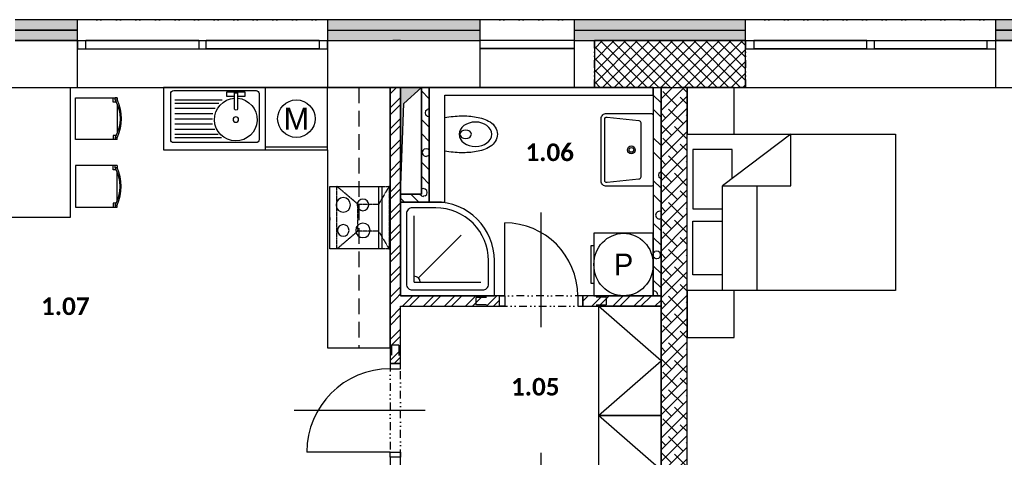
# Model space of a CAD drawing. Header units: millimetres. Extents: x -16871 to 82323, y -2942 to 27689.
# Tile 12 of 25: x 11930 to 21379, y 21830 to 26030. Entities that reach past the tile are written whole.
import ezdxf
from ezdxf.enums import TextEntityAlignment as Align

# ---------------------------------------------------------------- set-up
doc = ezdxf.new("R2010")
doc.units = ezdxf.units.MM
doc.linetypes.add('DASHED', pattern=[0.75, 0.5, -0.25])
doc.linetypes.add('DIVIDE2', pattern=[0.625, 0.25, -0.125, 0, -0.125, 0, -0.125])
for name, color, linetype in [('A-Appliance-G', 9, 'Continuous'), ('A-Cabinet-G', 9, 'Continuous'), ('A-Chase-G', 9, 'Continuous'), ('A-Door-G', 9, 'Continuous'), ('A-Furniture-G', 9, 'Continuous'), ('A-Room-T', 3, 'Continuous'), ('A-SanitaryFixture-G', 9, 'Continuous'), ('A-Wall-Abov', 9, 'DIVIDE2'), ('A-Wall-Blow', 9, 'Continuous'), ('A-Wall-Comp', 9, 'Continuous'), ('A-Wall-G', 9, 'Continuous'), ('A-Wall-Patt', 9, 'Continuous'), ('A-Window-G', 9, 'Continuous'), ('A-WindowAssy-G', 9, 'Continuous'), ('S-Beam-G', 9, 'Continuous')]:
    doc.layers.add(name, color=color, linetype=linetype)
doc.styles.add('Arial', font='arial.ttf')
doc.styles.add('RoomTag', font='calibrib.ttf')

# ---------------------------------------------------------------- blocks, each defined once
blk = doc.blocks.new('AreaLabel1')
at = {"style": 'RoomTag'}
blk.add_attdef('AreaOBJ:Label', text='', height=1.5, dxfattribs=at).set_placement((0, 0), align=Align.MIDDLE_CENTER)
blk = doc.blocks.new('osa1K')
at = {"linetype": 'ByBlock'}
blk.add_lwpolyline([(0, -250), (0, 850)], dxfattribs=at)
for points in [[(-350, 0), (-350, -0.0001)], [(350, 0), (350, -0.0001)]]:
    blk.add_lwpolyline(points)
blk = doc.blocks.new('dvojsklo')
at = {"linetype": 'ByBlock'}
for p, q in [((500, 25), (-500, 25)), ((-500, -25), (500, -25))]:
    blk.add_line(p, q, dxfattribs=at)
blk = doc.blocks.new('sklo')
for p, q in [((0, 25), (1145, 25)), ((0, -25), (1145, -25))]:
    blk.add_line(p, q)
blk = doc.blocks.new('SYMBOL_Shower_5_2D')
blk.add_line((0.191, 0.191), (0.646, 0.646))
for points in [[(0, 1), (0, 0), (1, 0), (1, 0.375, 0.414214), (0.375, 1)], [(0.062, 0.875), (0.062, 0.125, 0.414214), (0.125, 0.062), (0.875, 0.062, 0.414214), (0.938, 0.125), (0.938, 0.375, 0.414214), (0.375, 0.938), (0.125, 0.938, 0.414214)]]:
    blk.add_lwpolyline(points, format="xyb", close=True)
for points in [[(0.146, 0.146), (0.146, 0.854)], [(0.146, 0.146), (0.854, 0.146)]]:
    blk.add_lwpolyline(points)
blk.add_arc((0.146, 0.146), 0.0625, 0, 90)
blk = doc.blocks.new('M_DFURN_BED_3D DOUBLE WARDROBE_P')
at = {"linetype": 'ByBlock', "lineweight": -2}
blk.add_lwpolyline([(1, 0.5), (0, 0.5), (0, -0.5), (1, -0.5)], close=True, dxfattribs=at)
blk.add_lwpolyline([(1, 0.5), (0, 0), (1, -0.5)], dxfattribs=at)
at = {"layer": 'DEFPOINTS', "linetype": 'ByBlock', "lineweight": -2}
for p in [(0, 0.5), (0, -0.5)]:
    blk.add_point(p, dxfattribs=at)
blk = doc.blocks.new('Pracka3')
at = {"linetype": 'ByBlock', "lineweight": -2}
blk.add_lwpolyline([(1, -0.5), (1, 0.5), (0, 0.5), (0, -0.5)], close=True, dxfattribs=at)
blk.add_lwpolyline([(1, -0.3), (1.05, -0.3), (1.05, 0.3), (1, 0.3)], dxfattribs=at)
blk.add_circle((0.5, 0), 0.5)
at = {"linetype": 'ByBlock', "style": 'Arial', "flags": 4}
blk.add_attdef('ZNACKA', text='', height=0.35, rotation=180, dxfattribs=at).set_placement((0.5, 0), align=Align.MIDDLE_CENTER)
blk = doc.blocks.new('chasetop1')
blk.add_hatch(color=256).paths.add_polyline_path([(0, 1), (0, 0), (0.1499, 0.8501), (1, 1)])
for p in [(1, 1), (0, 0)]:
    blk.add_line(p, (0.1499, 0.8501))
at = {"linetype": 'ByBlock'}
blk.add_lwpolyline([(0, 0), (1, 0), (1, 1), (0, 1)], close=True, dxfattribs=at)
blk = doc.blocks.new('SYMBOL_Table_3_2D')
blk.add_lwpolyline([(-0.625, 0.4), (0.625, 0.4), (0.625, -0.4), (-0.625, -0.4), (-0.625, 0.4)])
blk = doc.blocks.new('SYMBOL_Chair_1_2D')
at = {"extrusion": (-1, 1.22461e-16, -3.67382e-16)}
for p, q in [((-0.4, 0.2), (-0.4, 0.18)), ((-0.4, -0.2), (-0.4, -0.18))]:
    blk.add_line(p, q, dxfattribs=at)
at = {"extrusion": (-2.44921e-16, 1, 0)}
blk.add_line((-0.4, 0.2), (-0.38, 0.2), dxfattribs=at)
for p, q in [((-0.4, 0.2), (-0.4, 0.18)), ((-0.4, 0.2), (-0.38, 0.2)), ((0, 0.2), (-0.4, 0.2)), ((-0.38, 0.18), (-0.38, 0.2)), ((0, -0.2), (0, 0.2)), ((-0.38, 0.18), (-0.4, 0.18)), ((-0.4, 0.139), (-0.4, -0.139)), ((-0.3906, 0.16), (-0.36, 0.16)), ((-0.38, -0.18), (-0.4, -0.18)), ((-0.4, -0.2), (-0.4, -0.18)), ((-0.3906, -0.16), (-0.36, -0.16)), ((-0.38, -0.18), (-0.38, -0.2)), ((-0.4, -0.2), (-0.38, -0.2)), ((-0.4, -0.2), (0, -0.2))]:
    blk.add_line(p, q)
at = {"extrusion": (0.998752, 2.44616e-16, 0.049938)}
blk.add_line((-0.38, 0.18), (-0.38, 0.2), dxfattribs=at)
at = {"extrusion": (0.998752, 1.22308e-16, 0.049938)}
blk.add_line((-0.36, 0.16), (-0.36, 0.2), dxfattribs=at)
at = {"extrusion": (4.28077e-17, -0.998752, 0.049938)}
blk.add_line((-0.38, 0.18), (-0.4, 0.18), dxfattribs=at)
blk.add_line((-0.38, 0.18), (-0.4, 0.18), dxfattribs=at)
at = {"extrusion": (-7.95001e-17, 0.998752, 0.049938)}
blk.add_line((-0.38, -0.18), (-0.4, -0.18), dxfattribs=at)
at = {"extrusion": (0.998752, -1.22308e-16, 0.049938)}
for p, q in [((-0.38, -0.18), (-0.38, -0.2)), ((-0.36, -0.16), (-0.36, -0.2))]:
    blk.add_line(p, q, dxfattribs=at)
at = {"extrusion": (-1.83691e-16, -1, 0)}
blk.add_line((-0.4, -0.2), (-0.38, -0.2), dxfattribs=at)
for centre, radius, start, end in [((0.013, 0), 0.4505, 156.44981, 203.55019), ((-0.0629, 0), 0.3647, 150.42038, 209.57504)]:
    blk.add_arc(centre, radius, start, end)
blk = doc.blocks.new('SYMBOL_Kitchen_Sink_7_2D')
at = {"linetype": 'ByBlock'}
for p, q in [((0, 402.4), (0, -386.2)), ((470, 432.4), (30, 432.4)), ((91.1, -61.3), (91.1, 393.1)), ((123.6, -28.9), (123.6, 393.1)), ((173.6, 7.1), (173.6, 393.1)), ((223.6, 27.8), (223.6, 393.1)), ((273.6, 31.2), (273.6, 393.1)), ((323.6, 30), (323.6, 393.1)), ((373.6, 9.3), (373.6, 393.1)), ((423.6, -23.5), (423.6, 393.1)), ((454.7, -54.5), (454.7, 393.1)), ((500, -386.2), (500, 402.4)), ((16, -102.5), (53.5, -102.5)), ((16, -102.5), (53.5, -102.5)), ((16, -282.5), (16, -102.5)), ((177.5, -181.1), (22.5, -181.1)), ((22.5, -181.1), (22.5, -209.1)), ((53.5, -102.5), (53.5, -181.1)), ((53.5, -282.5), (16, -282.5)), ((22.5, -209.1), (177.5, -209.1)), ((53.5, -209.1), (53.5, -282.5)), ((30, -416.2), (470, -416.2))]:
    blk.add_line(p, q, dxfattribs=at)
blk.add_circle((278.4, -192.5), 26.3, dxfattribs=at)
for centre, radius, start, end in [((30, 402.4), 30, 90, 180), ((470, 402.4), 30, 0, 90), ((278.4, -192.5), 205, 184.62432, 176.81228), ((175, -195.1), 14.2, 280.38886, 79.61114), ((30, -386.2), 30, 180, 270), ((470, -386.2), 30, 270, 0)]:
    blk.add_arc(centre, radius, start, end, dxfattribs=at)
blk = doc.blocks.new('SYMBOL_Kitchen_ExtractorHood_2D')
at = {"linetype": 'DASHED', "lineweight": -2}
blk.add_lwpolyline([(0, -300), (500, -300), (500, 300), (0, 300)], close=True, dxfattribs=at)
at = {"linetype": 'DASHED'}
for points in [[(0, 300), (100, 130)], [(300, 130), (500, 300)], [(100, -130), (0, -300)], [(300, -130), (500, -300)]]:
    blk.add_lwpolyline(points, dxfattribs=at)
blk.add_lwpolyline([(100, 130), (100, -130), (300, -130), (300, 130), (100, 130)], close=True, dxfattribs=at)
blk = doc.blocks.new('SYMBOL_Kitchen_StoveOven_2D')
at = {"linetype": 'ByBlock', "lineweight": -2}
for p, q in [((0, 0.5), (0, -0.5)), ((1, 0.5), (0, 0.5)), ((0.066, 0.5), (0.066, -0.5)), ((1, -0.5), (1, 0.5)), ((1, 0), (1, -0.042)), ((0, -0.5), (1, -0.5))]:
    blk.add_line(p, q, dxfattribs=at)
blk.add_ellipse((0.739, 0.204), major_axis=(-0.139, 0), ratio=0.833333, start_param=3.141593, end_param=9.424778, dxfattribs=at)
for centre, major_axis in [((0.361, 0.204), (0.111, 0)), ((0.361, -0.204), (0.139, 0)), ((0.739, -0.204), (0.111, 0))]:
    blk.add_ellipse(centre, major_axis=major_axis, ratio=0.833333, dxfattribs=at)
blk = doc.blocks.new('Mycka2')
at = {"linetype": 'ByBlock', "lineweight": -2}
blk.add_line((0.953, -0.5), (0.953, 0.5), dxfattribs=at)
blk.add_lwpolyline([(1, -0.5), (1, 0.5), (0, 0.5), (0, -0.5)], close=True, dxfattribs=at)
blk.add_circle((0.5, 0), 0.3)
at = {"linetype": 'ByBlock', "style": 'Arial', "flags": 4}
blk.add_attdef('ZNACKA', text='', height=0.35, rotation=90, dxfattribs=at).set_placement((0.5, 0), align=Align.MIDDLE_CENTER)
blk = doc.blocks.new('M_DFURN_BED_3D DOUBLE BED_P')
at = {"linetype": 'ByBlock', "lineweight": -2}
blk.add_line((0.1696, 0.5), (0.1696, -0.1712), dxfattribs=at)
for points in [[(0, -0.5), (1, -0.5), (1, 0.5), (0, 0.5)], [(0.1696, -0.1712), (0.4984, -0.1712), (0.4984, -0.5)]]:
    blk.add_lwpolyline(points, close=True, dxfattribs=at)
for points in [[(0.334, -0.1712), (0.334, 0.5)], [(0.1696, 0.3998), (0.0277, 0.3998), (0.0277, 0.0549), (0.1696, 0.0549)], [(0.2153, -0.2178), (0.2153, -0.4019), (0.0277, -0.4019), (0.0277, -0.0221), (0.1696, -0.0221)]]:
    blk.add_lwpolyline(points, dxfattribs=at)
at = {"layer": 'DEFPOINTS', "linetype": 'ByBlock', "lineweight": -2}
for p in [(0, 0.5), (1, 0), (0, -0.5)]:
    blk.add_point(p, dxfattribs=at)
blk = doc.blocks.new('SYMBOL_Closet_3_2D')
blk.add_lwpolyline([(0, 0), (0.45, 0), (0.45, -0.45), (0, -0.45)], close=True)
blk = doc.blocks.new('překlad 75')
at = {"linetype": 'ByBlock', "ltscale": 0.5}
for points in [[(-795, -37.5), (-945, -37.5), (-945, 37.5), (-795, 37.5)], [(795, -37.5), (945, -37.5), (945, 37.5), (795, 37.5)]]:
    blk.add_lwpolyline(points, dxfattribs=at)

msp = doc.modelspace()

# ---------------------------------------------------------------- hatches: boundary and pattern name
at = {"layer": 'A-Wall-Patt', "linetype": 'Continuous', "lineweight": -3, "ltscale": 300}
h = msp.add_hatch(dxfattribs=at)
h.set_pattern_fill('HONEY', color=256, scale=15, style=0)
h.paths.add_polyline_path([(8600, 26030), (8700, 25930), (9485, 25930), (9485, 26030)], flags=0)
h.paths.add_polyline_path([(11885, 26030), (11885, 25930), (12485, 25930), (12485, 26030)], flags=0)
h.paths.add_polyline_path([(14885, 26030), (14885, 25930), (15585, 25930), (15585, 26030)], flags=0)
h.paths.add_polyline_path([(18085, 26030), (18085, 25930), (18895, 25930), (18895, 26030)], flags=0)
h.paths.add_polyline_path([(21295, 26030), (21295, 25930), (22225, 25930), (22225, 26030)], flags=0)
h.paths.add_polyline_path([(24625, 26030), (24625, 25930), (25585, 25930), (25585, 26030)], flags=0)
h.paths.add_polyline_path([(25585, 26030), (25585, 25930), (26795, 25930), (26795, 26030)], flags=0)
h.paths.add_polyline_path([(29195, 26030), (29195, 25930), (30125, 25930), (30125, 26030)], flags=0)
h.paths.add_polyline_path([(32525, 26030), (32525, 25930), (33335, 25930), (33335, 26030)], flags=0)
h.paths.add_polyline_path([(15585, 26030), (15585, 25930), (15860, 25930), (15860, 26030)], flags=0)
h.paths.add_polyline_path([(15860, 26030), (15860, 25930), (16350, 25930), (16350, 26030)], flags=0)
h.paths.add_polyline_path([(17250, 26030), (17250, 25930), (18085, 25930), (18085, 26030)], flags=0)
h.paths.add_polyline_path([(33335, 26030), (33335, 25930), (34515, 25930), (34515, 26030)], flags=0)
h.paths.add_polyline_path([(37495, 26030), (37495, 25930), (39585, 25930), (39585, 26030)], flags=0)
h.paths.add_polyline_path([(39585, 26030), (39585, 25930), (39830, 25930), (39830, 26030)], flags=0)
h.paths.add_polyline_path([(41020, 26030), (41020, 25930), (42670, 25930), (42770, 26030)], flags=0)
h = msp.add_hatch(dxfattribs=at)
h.set_pattern_fill('HONEY', color=256, scale=15, style=0)
h.paths.add_polyline_path([(8700, 25930), (8800, 25830), (9485, 25830), (9485, 25930)], flags=0)
h.paths.add_polyline_path([(11885, 25930), (11885, 25830), (12485, 25830), (12485, 25930)], flags=0)
h.paths.add_polyline_path([(14885, 25930), (14885, 25830), (15585, 25830), (15585, 25930)], flags=0)
h.paths.add_polyline_path([(18085, 25930), (18085, 25830), (18895, 25830), (18895, 25930)], flags=0)
h.paths.add_polyline_path([(21295, 25930), (21295, 25830), (22225, 25830), (22225, 25930)], flags=0)
h.paths.add_polyline_path([(24625, 25930), (24625, 25830), (25585, 25830), (25585, 25930)], flags=0)
h.paths.add_polyline_path([(25585, 25930), (25585, 25830), (26795, 25830), (26795, 25930)], flags=0)
h.paths.add_polyline_path([(29195, 25930), (29195, 25830), (30125, 25830), (30125, 25930)], flags=0)
h.paths.add_polyline_path([(32525, 25930), (32525, 25830), (33335, 25830), (33335, 25930)], flags=0)
h.paths.add_polyline_path([(15585, 25930), (15585, 25830), (15860, 25830), (15860, 25930)], flags=0)
h.paths.add_polyline_path([(15860, 25930), (15860, 25830), (16350, 25830), (16350, 25930)], flags=0)
h.paths.add_polyline_path([(17250, 25930), (17250, 25830), (18085, 25830), (18085, 25930)], flags=0)
h.paths.add_polyline_path([(33335, 25930), (33335, 25830), (34515, 25830), (34515, 25930)], flags=0)
h.paths.add_polyline_path([(37495, 25930), (37495, 25830), (39585, 25830), (39585, 25930)], flags=0)
h.paths.add_polyline_path([(39585, 25930), (39585, 25830), (39830, 25830), (39830, 25930)], flags=0)
h.paths.add_polyline_path([(41020, 25930), (41020, 25830), (42570, 25830), (42670, 25930)], flags=0)
h = msp.add_hatch(dxfattribs=at)
h.set_pattern_fill('ANSI37', color=256, scale=25, angle=-360, style=0)
h.paths.add_polyline_path([(17445, 25380), (18895, 25380), (18895, 25830), (17445, 25830)], flags=0)
h = msp.add_hatch(dxfattribs=at)
h.set_pattern_fill('POROBETON2', color=256, scale=400, angle=45, style=0, pattern_type=2)
h.set_pattern_definition([(45, (0, 0), (27.4519, 382.3555), [19.4116, -270.3664]), (45, (-51.23, 51.23), (27.4519, 382.3555), [19.4116, -270.3664]), (135, (13.73, 51.23), (-382.3555, -27.452), [19.4116, -231.5436]), (135, (-37.5, 0), (-382.3555, -27.452), [19.4116, -231.5436]), (105, (18.75, 32.48), (-177.452, 177.45176), [19.4116, -560.144]), (165, (0, 64.95), (-382.3556, -27.4521), [19.4116, -560.144]), (255, (-51.23, 51.23), (177.4518, -177.452), [19.4116, -984.408]), (255, (153.68, 256.13), (177.4518, -177.452), [19.4116, -984.408]), (255, (358.58, 461.03), (177.4518, -177.452), [19.4116, -984.408]), (195, (0, 0), (-204.90374, -204.9037), [19.4116, -984.408]), (195, (-177.45, 177.45), (-204.90374, -204.9037), [19.4116, -984.408]), (75, (13.73, 13.73), (-177.4518, 177.452), [19.4116, -984.408]), (75, (218.63, 218.63), (-177.4518, 177.452), [19.4116, -984.408]), (75, (423.53, 423.53), (-177.4518, 177.452), [19.4116, -984.408]), (285, (-56.25, 32.48), (177.452, -177.45176), [19.4116, -560.144]), (345, (-37.5, 0), (382.3556, 27.4521), [19.4116, -560.144]), (195, (-18.75, 69.98), (-204.90374, -204.9037), [19.4116, -984.408]), (195, (-196.2, 247.43), (-204.90374, -204.9037), [19.4116, -984.408]), (135, (75.16, 75.16), (-487.7464, 77.939), []), (135, (143.47, 143.47), (-487.7464, 77.939), [])])
h.paths.add_polyline_path([(15785, 24355), (15860, 24280), (15860, 25380), (15785, 25380)], flags=0)
h = msp.add_hatch(dxfattribs=at)
h.set_pattern_fill('POROBETON2', color=256, scale=400, angle=45, style=0, pattern_type=2)
h.set_pattern_definition([(45, (0, 0), (27.4519, 382.3555), [19.4116, -270.3664]), (45, (-51.23, 51.23), (27.4519, 382.3555), [19.4116, -270.3664]), (135, (13.73, 51.23), (-382.3555, -27.452), [19.4116, -231.5436]), (135, (-37.5, 5e-15), (-382.3555, -27.4519), [19.4116, -231.5436]), (105, (18.75, 32.48), (-177.45203, 177.45176), [19.4116, -560.144]), (165, (3e-15, 64.95), (-382.3556, -27.4521), [19.4116, -560.144]), (255, (-51.23, 51.23), (177.4518, -177.452), [19.4116, -984.408]), (255, (153.68, 256.13), (177.4518, -177.452), [19.4116, -984.408]), (255, (358.58, 461.03), (177.4518, -177.452), [19.4116, -984.408]), (195, (0, 0), (-204.90374, -204.9037), [19.4116, -984.408]), (195, (-177.45, 177.45), (-204.90374, -204.9037), [19.4116, -984.408]), (75, (13.73, 13.73), (-177.4518, 177.452), [19.4116, -984.408]), (75, (218.63, 218.63), (-177.4518, 177.452), [19.4116, -984.408]), (75, (423.53, 423.53), (-177.4518, 177.452), [19.4116, -984.408]), (285, (-56.25, 32.48), (177.45203, -177.45176), [19.4116, -560.144]), (345, (-37.5, 5e-15), (382.3556, 27.4521), [19.4116, -560.144]), (195, (-18.75, 69.98), (-204.90374, -204.9037), [19.4116, -984.408]), (195, (-196.2, 247.43), (-204.90374, -204.9037), [19.4116, -984.408]), (135, (75.16, 75.16), (-487.7464, 77.939), []), (135, (143.47, 143.47), (-487.7464, 77.939), [])])
h.paths.add_polyline_path([(18010, 23380), (18085, 23380), (18085, 25380), (18010, 25380)], flags=0)
h = msp.add_hatch(dxfattribs=at)
h.set_pattern_fill('ANSI38', color=256, scale=25, style=0)
h.paths.add_polyline_path([(18085, 23380), (18335, 23380), (18335, 25380), (18085, 25380)], flags=0)
h = msp.add_hatch(dxfattribs=at)
h.set_pattern_fill('POROBETON2', color=256, scale=400, angle=45, style=0, pattern_type=2)
h.set_pattern_definition([(45, (0, 0), (27.4519, 382.3555), [19.4116, -270.3664]), (45, (-51.23, 51.23), (27.4519, 382.3555), [19.4116, -270.3664]), (135, (13.73, 51.23), (-382.3555, -27.452), [19.4116, -231.5436]), (135, (-37.5, 0), (-382.3555, -27.452), [19.4116, -231.5436]), (105, (18.75, 32.48), (-177.452, 177.45176), [19.4116, -560.144]), (165, (0, 64.95), (-382.3556, -27.4521), [19.4116, -560.144]), (255, (-51.23, 51.23), (177.4518, -177.452), [19.4116, -984.408]), (255, (153.68, 256.13), (177.4518, -177.452), [19.4116, -984.408]), (255, (358.58, 461.03), (177.4518, -177.452), [19.4116, -984.408]), (195, (0, 0), (-204.90374, -204.9037), [19.4116, -984.408]), (195, (-177.45, 177.45), (-204.90374, -204.9037), [19.4116, -984.408]), (75, (13.73, 13.73), (-177.4518, 177.452), [19.4116, -984.408]), (75, (218.63, 218.63), (-177.4518, 177.452), [19.4116, -984.408]), (75, (423.53, 423.53), (-177.4518, 177.452), [19.4116, -984.408]), (285, (-56.25, 32.48), (177.452, -177.45176), [19.4116, -560.144]), (345, (-37.5, 0), (382.3556, 27.4521), [19.4116, -560.144]), (195, (-18.75, 69.98), (-204.90374, -204.9037), [19.4116, -984.408]), (195, (-196.2, 247.43), (-204.90374, -204.9037), [19.4116, -984.408]), (135, (75.16, 75.16), (-487.7464, 77.939), []), (135, (143.47, 143.47), (-487.7464, 77.939), [])])
h.paths.add_polyline_path([(15860, 24280), (15785, 24355), (15585, 24355), (15585, 24280)], flags=0)
h = msp.add_hatch(dxfattribs=at)
h.set_pattern_fill('ANSI32', color=256, scale=15, style=0)
h.paths.add_polyline_path([(17335, 23380), (17335, 23280), (18085, 23280), (18085, 23380)], flags=0)
h.paths.add_polyline_path([(16535, 23280), (16535, 23380), (15585, 23380), (15560, 23346.7), (15585, 23280)], flags=0)
h = msp.add_hatch(dxfattribs=at)
h.set_pattern_fill('ANSI38', color=256, scale=25, angle=-360, style=0)
h.paths.add_polyline_path([(18335, 23380), (18085, 23380), (18085, 21180), (18335, 21180)], flags=0)

# ---------------------------------------------------------------- linework, layer by layer
at = {"layer": 'A-Cabinet-G', "linetype": 'Continuous', "lineweight": -3, "ltscale": 300}
for p, q in [((15485, 25380), (13308.3, 25380)), ((13308.3, 25380), (13308.3, 24780)), ((15485, 22880), (15485, 25380)), ((13308.3, 24780), (14885, 24780)), ((14885, 24780), (14885, 22880)), ((14885, 22880), (15485, 22880))]:
    msp.add_line(p, q, dxfattribs=at)
at = {"layer": 'A-Cabinet-G', "linetype": 'DASHED', "lineweight": -3, "ltscale": 300}
for p, q in [((15185, 25380), (15185, 22880)), ((15485, 25380), (15185, 25380))]:
    msp.add_line(p, q, dxfattribs=at)
at = {"layer": 'A-Door-G', "linetype": 'Continuous', "lineweight": -3, "ltscale": 300}
for points in [[(16585, 23380), (16585, 24080)], [(15485, 21880), (14685, 21880)]]:
    msp.add_lwpolyline(points, dxfattribs=at)
for points in [[(16585, 23280), (16535, 23280), (16535, 23380), (16585, 23380)], [(17285, 23280), (17335, 23280), (17335, 23380), (17285, 23380)], [(15585, 22680), (15585, 22730), (15485, 22730), (15485, 22680)], [(15585, 21880), (15585, 21830), (15485, 21830), (15485, 21880)]]:
    msp.add_lwpolyline(points, close=True, dxfattribs=at)
for centre, radius, start, end in [((16585, 23380), 700, 0, 90), ((15485, 21880), 800, 90, 180)]:
    msp.add_arc(centre, radius, start, end, dxfattribs=at)
at = {"layer": 'A-SanitaryFixture-G', "linetype": 'Continuous', "lineweight": -3, "ltscale": 300}
for points in [[(16514.6, 24930, -0.246348), (16444.6, 24811.7, -0.092866), (16311, 24764.1, -0.047652), (16168.7, 24752.7, -0.033058), (16010, 24767.6), (16010, 25092.4, -0.033058), (16168.7, 25107.3, -0.047652), (16311, 25095.9, -0.092866), (16444.6, 25048.3, -0.246348)], [(17510, 25080.7, -0.414214), (17560, 25130.7), (17990, 25130.7, -0.414214), (18010, 25110.7), (18010, 24450.7, -0.414214), (17990, 24430.7), (17560, 24430.7, -0.414214), (17510, 24480.7)], [(17545, 25075, -0.448655), (17567.3, 25094.9), (17872.5, 25062.9, -0.37818), (17890, 25043.1), (17890, 24518.4, -0.37818), (17872.5, 24498.5), (17567.3, 24466.6, -0.448655), (17545, 24486.4)]]:
    msp.add_lwpolyline(points, format="xyb", close=True, dxfattribs=at)
for radius in [37.5, 22.5]:
    msp.add_circle((17800, 24780.7), radius, dxfattribs=at)
at = {"layer": 'A-SanitaryFixture-G', "linetype": 'Continuous', "lineweight": -3, "ltscale": 300, "extrusion": (0, 0, -1)}
for centre, major_axis, ratio in [((16303.8, 24930), (-156.2, 0), 0.751511), ((16209.6, 24930), (-55.3, 0), 0.745622)]:
    msp.add_ellipse(centre, major_axis=major_axis, ratio=ratio, dxfattribs=at)
at = {"layer": 'A-Wall-Abov', "linetype": 'DIVIDE2', "lineweight": -3, "ltscale": 300}
for p, q in [((14885, 26030), (12485, 26030)), ((17250, 26030), (16350, 26030)), ((21295, 26030), (18895, 26030)), ((17445, 25830), (18895, 25830)), ((17445, 25380), (17445, 25830)), ((18895, 25830), (18895, 25380)), ((12485, 25380), (14885, 25380)), ((16350, 25380), (17250, 25380)), ((18895, 25380), (17445, 25380)), ((18895, 25380), (21295, 25380)), ((17335, 23380), (16535, 23380)), ((16535, 23280), (17335, 23280))]:
    msp.add_line(p, q, dxfattribs=at)
for points in [[(15585, 25830), (15485, 25830)], [(15485, 22730), (15485, 21830)], [(15585, 21830), (15585, 22730)]]:
    msp.add_lwpolyline(points, dxfattribs=at)
at = {"layer": 'A-Wall-Blow', "linetype": 'Continuous', "lineweight": -3, "ltscale": 300}
for p, q in [((14885, 26030), (12485, 26030)), ((17250, 26030), (16350, 26030)), ((21295, 26030), (18895, 26030)), ((18895, 25830), (17445, 25830)), ((17445, 25830), (17445, 25380)), ((18895, 25380), (18895, 25830)), ((12485, 25380), (14885, 25380)), ((15860, 25380), (15860, 24280)), ((18010, 25380), (15860, 25380)), ((16350, 25380), (17250, 25380)), ((17445, 25380), (18895, 25380)), ((18010, 25305), (18010, 25380)), ((18895, 25380), (21295, 25380)), ((16010, 24280), (16010, 25305)), ((16010, 25305), (18010, 25305)), ((15860, 24280), (16010, 24280))]:
    msp.add_line(p, q, dxfattribs=at)
at = {"layer": 'A-Wall-Comp', "linetype": 'Continuous', "lineweight": -3, "ltscale": 300}
for p, q in [((12485, 25930), (11885, 25930)), ((11885, 25930), (12485, 25930)), ((14885, 25930), (16350, 25930)), ((14885, 25930), (16350, 25930)), ((17250, 25930), (18895, 25930)), ((17250, 25930), (18895, 25930)), ((22225, 25930), (21295, 25930)), ((21295, 25930), (22225, 25930)), ((12485, 25830), (11885, 25830)), ((11885, 25830), (12485, 25830)), ((14885, 25830), (16350, 25830)), ((14885, 25830), (16350, 25830)), ((17250, 25830), (18895, 25830)), ((17250, 25830), (18895, 25830)), ((18895, 25830), (17445, 25830)), ((17445, 25830), (17445, 25380)), ((18895, 25380), (18895, 25830)), ((22225, 25830), (21295, 25830)), ((21295, 25830), (22225, 25830)), ((15485, 25380), (15585, 25380)), ((15785, 25380), (15860, 25380)), ((15860, 25380), (15785, 25380)), ((17445, 25380), (18895, 25380)), ((18010, 25380), (18335, 25380)), ((18010, 25380), (18335, 25380)), ((18085, 25380), (18085, 23380)), ((18085, 23380), (18085, 25380)), ((15585, 24355), (15585, 24280)), ((18010, 23380), (18085, 23380)), ((18085, 23380), (18010, 23380)), ((18085, 23280), (18085, 23380)), ((18085, 23380), (18085, 23280))]:
    msp.add_line(p, q, dxfattribs=at)
for points in [[(15585, 25380), (15485, 25380)], [(15585, 24280), (15585, 24355)]]:
    msp.add_lwpolyline(points, dxfattribs=at)
at = {"layer": 'A-Wall-G', "linetype": 'Continuous', "lineweight": -3, "ltscale": 300}
for p, q in [((12485, 26030), (11885, 26030)), ((12485, 25380), (12485, 26030)), ((16350, 26030), (14885, 26030)), ((14885, 26030), (14885, 25380)), ((16350, 25380), (16350, 26030)), ((18895, 26030), (17250, 26030)), ((17250, 26030), (17250, 25380)), ((18895, 25380), (18895, 26030)), ((22225, 26030), (21295, 26030)), ((21295, 26030), (21295, 25380)), ((11885, 25380), (12485, 25380)), ((14885, 25380), (15485, 25380)), ((15585, 25380), (15785, 25380)), ((15785, 25380), (15785, 24355)), ((15860, 25380), (16350, 25380)), ((15860, 24280), (15860, 25380)), ((17250, 25380), (18010, 25380)), ((18010, 25380), (18010, 23380)), ((18335, 25380), (18895, 25380)), ((18335, 23380), (18335, 25380)), ((21295, 25380), (22225, 25380)), ((15785, 24355), (15585, 24355)), ((15585, 24280), (15860, 24280)), ((16535, 23380), (15585, 23380)), ((16535, 23280), (16535, 23380)), ((18010, 23380), (17335, 23380)), ((17335, 23380), (17335, 23280)), ((18335, 21180), (18335, 23380)), ((15585, 23280), (16535, 23280)), ((17335, 23280), (18085, 23280)), ((18085, 23280), (18085, 21180))]:
    msp.add_line(p, q, dxfattribs=at)
for points in [[(15485, 25380), (15485, 24280)], [(15585, 24355), (15585, 25380)], [(15485, 24280), (15485, 23380)], [(15585, 23380), (15585, 24280)], [(15485, 23380), (15485, 22730)], [(15585, 22730), (15585, 23280)], [(15485, 22730), (15585, 22730)], [(15585, 21830), (15485, 21830)], [(15485, 21830), (15485, 21180)], [(15585, 21180), (15585, 21830)]]:
    msp.add_lwpolyline(points, dxfattribs=at)
at = {"layer": 'A-Wall-Patt', "linetype": 'Continuous', "lineweight": -3, "ltscale": 300}
for points in [[(15485, 25318.4), (15546.6, 25380)], [(15485, 25183.7), (15585, 25283.7)], [(15485, 25116.3), (15585, 25216.3)], [(15485, 24981.6), (15585, 25081.6)], [(15485, 24914.3), (15585, 25014.3)], [(15485, 24779.6), (15585, 24879.6)], [(15485, 24712.2), (15585, 24812.2)], [(15485, 24577.5), (15585, 24677.5)], [(15485, 24510.2), (15585, 24610.2)], [(15485, 24375.5), (15585, 24475.5)], [(15485, 24308.1), (15585, 24408.1)], [(15485, 24173.4), (15585, 24273.4)], [(15485, 24106), (15585, 24206)], [(15485, 23971.3), (15585, 24071.3)], [(15485, 23904), (15585, 24004)], [(15485, 23769.3), (15585, 23869.3)], [(15485, 23701.9), (15585, 23801.9)], [(15485, 23567.2), (15585, 23667.2)], [(15485, 23499.9), (15585, 23599.9)], [(15495.3, 23375.4), (15585, 23465.2)], [(15485, 23365.2), (15495.3, 23375.4)], [(15485, 23297.8), (15541.9, 23354.7)], [(15541.9, 23354.7), (15585, 23397.8)], [(15485, 23163.1), (15585, 23263.1)], [(15485, 23095.8), (15585, 23195.8)], [(15485, 22961.1), (15585, 23061.1)], [(15485, 22893.7), (15585, 22993.7)], [(15485, 22759), (15585, 22859)], [(15523.3, 22730), (15585, 22791.7)]]:
    msp.add_lwpolyline(points, dxfattribs=at)
at = {"layer": 'A-WindowAssy-G', "linetype": 'Continuous', "lineweight": -3, "ltscale": 300}
for p, q in [((12485, 25830), (14885, 25830)), ((12485, 25830), (12485, 25750)), ((12565, 25750), (12565, 25830)), ((13650, 25830), (13650, 25750)), ((13720, 25750), (13720, 25830)), ((14805, 25830), (14805, 25750)), ((14885, 25750), (14885, 25830)), ((18895, 25830), (21295, 25830)), ((18895, 25750), (18895, 25830)), ((18975, 25830), (18975, 25750)), ((20060, 25750), (20060, 25830)), ((20130, 25830), (20130, 25750)), ((21215, 25750), (21215, 25830)), ((21295, 25830), (21295, 25750)), ((12485, 25750), (14885, 25750)), ((18895, 25750), (21295, 25750))]:
    msp.add_line(p, q, dxfattribs=at)

# ---------------------------------------------------------------- block references
at = {"layer": 'A-Appliance-G', "linetype": 'Continuous', "lineweight": -3, "ltscale": 300}
ref = msp.add_blockref('Mycka2', (14585, 25380), dxfattribs=dict(at, xscale=600, yscale=600, zscale=870, rotation=270))
ref.add_attrib('ZNACKA', 'M', dxfattribs={"layer": '0', "color": 0, "linetype": 'ByBlock', "height": 210, "style": 'Arial'}).set_placement((14585, 25080), align=Align.MIDDLE_CENTER)
at = {"layer": 'A-Appliance-G', "linetype": 'Continuous', "lineweight": -3, "ltscale": 300, "extrusion": (0, 0, -1), "xscale": 500, "yscale": 600, "zscale": -930}
msp.add_blockref('SYMBOL_Kitchen_StoveOven_2D', (-15404.6, 24130, -530), dxfattribs=at)
at = {"layer": 'A-Appliance-G', "linetype": 'Continuous', "lineweight": -3, "ltscale": 300, "extrusion": (0, 0, -1), "zscale": -1}
msp.add_blockref('SYMBOL_Kitchen_ExtractorHood_2D', (-15474.4, 24130, -530), dxfattribs=at)
at = {"layer": 'A-Appliance-G', "linetype": 'Continuous', "lineweight": -3, "ltscale": 300}
ref = msp.add_blockref('Pracka3', (18010, 23680), dxfattribs=dict(at, xscale=570, yscale=600, zscale=870, rotation=180))
ref.add_attrib('ZNACKA', 'P', dxfattribs={"layer": '0', "color": 0, "linetype": 'ByBlock', "height": 210, "style": 'Arial', "width": 0.95}).set_placement((17725, 23680), align=Align.MIDDLE_CENTER)
at = {"layer": 'A-Chase-G', "linetype": 'Continuous', "lineweight": -3, "ltscale": 300, "xscale": 200, "yscale": 1024.999999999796, "zscale": 270}
msp.add_blockref('chasetop1', (15585, 24355), dxfattribs=at)
at = {"layer": 'A-Door-G', "linetype": 'Continuous', "lineweight": -3, "ltscale": 300}
msp.add_blockref('osa1K', (16935, 23330), dxfattribs=at)
at = {"layer": 'A-Door-G', "linetype": 'Continuous', "lineweight": -3, "ltscale": 300, "xscale": 1.142857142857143, "yscale": 1.142857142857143, "rotation": 90}
msp.add_blockref('osa1K', (15535, 22280), dxfattribs=at)
at = {"layer": 'A-Door-G', "linetype": 'Continuous', "lineweight": -3, "ltscale": 300, "extrusion": (0, 0, -1), "xscale": 1.285714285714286, "yscale": 1.285714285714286, "zscale": -1}
msp.add_blockref('osa1K', (-16935, 20780), dxfattribs=at)
at = {"layer": 'A-Furniture-G', "linetype": 'Continuous', "lineweight": -3, "ltscale": 300}
for name, p, xscale, yscale, zscale, rotation in [('SYMBOL_Table_3_2D', (12015.2, 24755), 1000, 1000, 1000, 270), ('SYMBOL_Chair_1_2D', (12465.2, 24430), 1000, 1000, 1000, 180), ('M_DFURN_BED_3D DOUBLE WARDROBE_P', (18085, 22755), 600, 1050, 2175, 180), ('M_DFURN_BED_3D DOUBLE WARDROBE_P', (18085, 21705), 600, 1050, 2175, 180)]:
    msp.add_blockref(name, p, dxfattribs=dict(at, xscale=xscale, yscale=yscale, zscale=zscale, rotation=rotation))
at = {"layer": 'A-Furniture-G', "linetype": 'Continuous', "lineweight": -3, "ltscale": 300, "extrusion": (0, 0, -1), "rotation": 180}
for name, p, xscale, yscale, zscale in [('SYMBOL_Closet_3_2D', (-18335, 24930), 1000, 1000, -1000), ('M_DFURN_BED_3D DOUBLE BED_P', (-18335, 24180), 2000, 1500, -550), ('SYMBOL_Closet_3_2D', (-18335, 22980), 1000, 1000, -1000)]:
    msp.add_blockref(name, p, dxfattribs=dict(at, xscale=xscale, yscale=yscale, zscale=zscale))
at = {"layer": 'A-Furniture-G', "linetype": 'Continuous', "lineweight": -3, "ltscale": 300, "extrusion": (0, 0, -1), "xscale": 1000, "yscale": 1000, "zscale": -1000}
msp.add_blockref('SYMBOL_Chair_1_2D', (-12465.2, 25080), dxfattribs=at)
at = {"layer": 'A-Room-T', "linetype": 'Continuous', "lineweight": -3, "ltscale": 300}
ref = msp.add_blockref('AreaLabel1', (17015.9, 24757.5), dxfattribs=dict(at, xscale=112.5, yscale=112.5, zscale=112.5))
ref.add_attrib('AreaOBJ:Label', '1.06', dxfattribs={"layer": '0', "color": 0, "height": 168.75, "style": 'RoomTag'}).set_placement((17015.9, 24757.5), align=Align.MIDDLE_CENTER)
ref = msp.add_blockref('AreaLabel1', (12367.5, 23280), dxfattribs=dict(at, xscale=112.5, yscale=112.5, zscale=112.5))
ref.add_attrib('AreaOBJ:Label', '1.07', dxfattribs={"layer": '0', "color": 0, "height": 168.75, "style": 'RoomTag'}).set_placement((12367.5, 23280), align=Align.MIDDLE_CENTER)
ref = msp.add_blockref('AreaLabel1', (16877.7, 22507.3), dxfattribs=dict(at, xscale=112.5, yscale=112.5, zscale=112.5))
ref.add_attrib('AreaOBJ:Label', '1.05', dxfattribs={"layer": '0', "color": 0, "height": 168.75, "style": 'RoomTag'}).set_placement((16877.7, 22507.3), align=Align.MIDDLE_CENTER)
at = {"layer": 'A-SanitaryFixture-G', "linetype": 'Continuous', "lineweight": -3, "ltscale": 300, "extrusion": (0, 0, -1), "zscale": -1, "rotation": 270}
msp.add_blockref('SYMBOL_Kitchen_Sink_7_2D', (-13811.4, 25350.2, -875), dxfattribs=at)
at = {"layer": 'A-SanitaryFixture-G', "linetype": 'Continuous', "lineweight": -3, "ltscale": 300, "xscale": 900, "yscale": 900, "zscale": 900}
msp.add_blockref('SYMBOL_Shower_5_2D', (15585, 23380), dxfattribs=at)
at = {"layer": 'A-Window-G', "linetype": 'Continuous', "lineweight": -3, "ltscale": 300, "rotation": 180}
for name, p, xscale, yscale in [('dvojsklo', (13107.5, 25790, 1025), 1.085, 1.6), ('dvojsklo', (13107.5, 25790, 1025), 1.085, 1.6), ('dvojsklo', (14262.5, 25790, 1025), 1.085, 1.6), ('dvojsklo', (16800, 25792.5), 0.9, 1.5), ('sklo', (17250, 25792.5, 1585), 0.7860262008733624, 1.5), ('dvojsklo', (19517.5, 25790, 1025), 1.085, 1.6), ('sklo', (20060, 25790, 1105), 0.9475982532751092, 1.6)]:
    msp.add_blockref(name, p, dxfattribs=dict(at, xscale=xscale, yscale=yscale))
at = {"layer": 'A-Window-G', "linetype": 'Continuous', "lineweight": -3, "ltscale": 300, "extrusion": (0, 0, -1), "yscale": 1.6, "zscale": -1, "rotation": 180}
for name, p, xscale in [('dvojsklo', (-14262.5, 25790, -1025), 1.085), ('sklo', (-13720, 25790, -1105), 0.9475982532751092), ('dvojsklo', (-19517.5, 25790, -1025), 1.085), ('dvojsklo', (-20672.5, 25790, -1025), 1.085), ('dvojsklo', (-20672.5, 25790, -1025), 1.085)]:
    msp.add_blockref(name, p, dxfattribs=dict(at, xscale=xscale))
at = {"layer": 'S-Beam-G', "linetype": 'DASHED', "lineweight": -3, "ltscale": 300, "xscale": 0.6613756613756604}
msp.add_blockref('překlad 75', (16935, 23330, 2145), dxfattribs=at)
at = {"layer": 'S-Beam-G', "linetype": 'DASHED', "lineweight": -3, "ltscale": 300, "xscale": 0.6613756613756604, "rotation": 89.99999999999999}
msp.add_blockref('překlad 75', (15535, 22280, 2145), dxfattribs=at)

doc.saveas('drawing.dxf')
